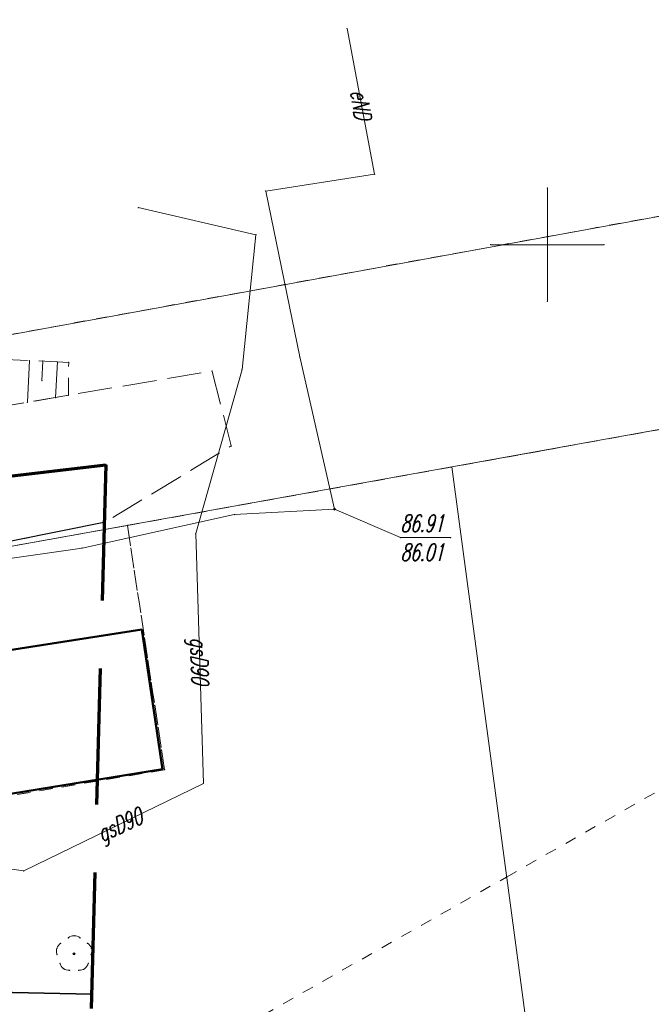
# Model space of a CAD drawing. Header units: metres. Extents: x 5537264 to 5541990, y 5958323 to 5965240.
# Tile 21 of 29: x 5539627 to 5539655, y 5961366 to 5961410. Entities that reach past the tile are written whole.
import ezdxf
from ezdxf.enums import TextEntityAlignment as Align

# ---------------------------------------------------------------- set-up
doc = ezdxf.new("R2010")
doc.units = ezdxf.units.M
for name, pattern in [('L_0_03', [1, 0.5, -0.5]), ('L_0_06', [2, 1.5, -0.5]), ('L_0_0C', [3, 2, -1]), ('L_0_15', [0])]:
    doc.linetypes.add(name, pattern=pattern)
doc.layers.get('0').update_dxf_attribs({"linetype": 'CONTINUOUS', "lineweight": 18})
for name, color, linetype, lineweight in [('000_Inne__niezydentyfikowane_', 7, 'CONTINUOUS', 18), ('217_kontur_klasyfikacyjny', 3, 'L_0_03', 18), ('218_kontur_uzytku_gruntowego', 3, 'L_0_03', 18), ('219_dzialka_ewidencyjna', 96, 'CONTINUOUS', 18), ('312_budynek_ewidencyjny', 7, 'CONTINUOUS', 50), ('drzewo_lisciaste', 7, 'CONTINUOUS', 18), ('jezdnia', 7, 'L_0_06', 18), ('kraweznik', 7, 'CONTINUOUS', 25), ('ogr', 7, 'L_0_15', 35), ('przewod_elektroenergetyczny_podziemny', 7, 'CONTINUOUS', 18), ('przewod_elektroenergetyczny_podziemny_Atr1', 7, 'CONTINUOUS', 18), ('przewod_gazowy', 7, 'CONTINUOUS', 18), ('przewod_gazowy_Atr1', 7, 'CONTINUOUS', 18), ('rzedna', 7, 'CONTINUOUS', 18), ('rzedna_Atr2', 7, 'CONTINUOUS', 18), ('rzedna_Atr3', 7, 'CONTINUOUS', 18), ('skarpa_nieumocniona', 7, 'L_0_06', 18), ('Wstawianie_ramki_sekcyjnej_z_opisem', 7, 'CONTINUOUS', 18), ('Zakres', 7, 'L_0_0C', 70)]:
    doc.layers.add(name, color=color, linetype=linetype, lineweight=lineweight)
doc.styles.get("Standard").update_dxf_attribs({"font": 'simplex.shx'})
doc.linetypes.add('L_0_15_SHX', pattern='A,0,-0.375,-0.75,-0.75,-0.75,-0.75,-0.75,[1,4073 CAD MZ Rusinowo Szkoła GG.6640.1081.2024.shx,S=0.05,R=0,X=0,Y=0],-0.75,-0.75,-0.75,-0.75,-0.375', length=7.5)

msp = doc.modelspace()

# ---------------------------------------------------------------- hatches: boundary and pattern name
at = {"layer": 'drzewo_lisciaste', "linetype": 'Continuous', "lineweight": 18}
msp.add_hatch(color=256, dxfattribs=at).paths.add_polyline_path([(5539629.13, 5961368.67, 1), (5539629.13, 5961368.77, 1)])
at = {"layer": 'rzedna', "linetype": 'Continuous', "lineweight": 18}
msp.add_hatch(color=256, dxfattribs=at).paths.add_polyline_path([(5539640.61, 5961388.295, 1), (5539640.61, 5961388.385, 1)])

# ---------------------------------------------------------------- linework, layer by layer
for p in [(5539641.17, 5961409.54), (5539642.38, 5961403.11), (5539637.58, 5961402.37), (5539650, 5961402.5), (5539631.96, 5961401.64), (5539637.15, 5961400.44), (5539647.5, 5961400), (5539652.5, 5961400), (5539650, 5961397.5), (5539627.16, 5961394.89), (5539627.75, 5961394.87), (5539628.39, 5961394.83), (5539628.89, 5961394.81), (5539639.08, 5961395.05), (5539635.21, 5961394.43), (5539636.54, 5961394.5), (5539627.71, 5961394.01), (5539627.07, 5961393.05), (5539628.31, 5961393.26), (5539628.88, 5961393.36), (5539636.06, 5961391.13), (5539630.53, 5961390.3), (5539640.61, 5961388.34), (5539640.61, 5961388.34), (5539636.19, 5961388.1), (5539630.51, 5961387.77), (5539631.48, 5961387.62), (5539634.49, 5961387.26), (5539643.52, 5961387.08), (5539645.728, 5961387.08), (5539629.48, 5961386.62), (5539632.11, 5961383.03), (5539632.11, 5961383.03), (5539633.03, 5961376.87), (5539633.03, 5961376.87), (5539633.12, 5961376.84), (5539634.83, 5961376.24), (5539626.91, 5961372.38), (5539648.2, 5961372.11), (5539628.542, 5961369.186), (5539628.869, 5961369.423), (5539629.13, 5961369.52), (5539629.391, 5961369.423), (5539629.718, 5961369.186), (5539628.37, 5961368.968), (5539628.381, 5961368.691), (5539629.13, 5961368.72), (5539629.879, 5961368.691), (5539629.89, 5961368.968), (5539628.506, 5961368.305), (5539629.754, 5961368.305), (5539628.66, 5961368.072), (5539628.929, 5961367.997), (5539629.331, 5961367.997), (5539629.6, 5961368.072), (5539629.9, 5961366.94)]:
    msp.add_point(p)
at = {"layer": '000_Inne__niezydentyfikowane_', "linetype": 'Continuous', "lineweight": 18, "flags": 128}
for points in [[(5539627.16, 5961394.89), (5539627.07, 5961393.05)], [(5539627.75, 5961394.87), (5539627.71, 5961394.01)], [(5539628.39, 5961394.83), (5539628.31, 5961393.26)]]:
    msp.add_lwpolyline(points, dxfattribs=at)
at = {"layer": '217_kontur_klasyfikacyjny', "lineweight": 18, "flags": 128}
for points in [[(5539682.16, 5961396.76), (5539645.79, 5961390.2)], [(5539648.2, 5961372.11), (5539683, 5961391.87)], [(5539645.79, 5961390.2), (5539631.48, 5961387.62)], [(5539631.48, 5961387.62), (5539633.12, 5961376.84)], [(5539633.12, 5961376.84), (5539616.75, 5961374.09)], [(5539634.87, 5961364.54), (5539648.2, 5961372.11)]]:
    msp.add_lwpolyline(points, dxfattribs=at)
at = {"layer": '218_kontur_uzytku_gruntowego', "lineweight": 18, "flags": 128}
for points in [[(5539702.41, 5961409.93), (5539621.78, 5961395.21)], [(5539682.16, 5961396.76), (5539645.79, 5961390.2)], [(5539645.79, 5961390.2), (5539682.16, 5961396.76)], [(5539648.2, 5961372.11), (5539683, 5961391.87)], [(5539645.79, 5961390.2), (5539631.48, 5961387.62)], [(5539631.48, 5961387.62), (5539645.79, 5961390.2)], [(5539631.48, 5961387.62), (5539577.42, 5961377.86)], [(5539577.42, 5961377.86), (5539631.48, 5961387.62)], [(5539631.48, 5961387.62), (5539633.12, 5961376.84)], [(5539633.12, 5961376.84), (5539631.48, 5961387.62)], [(5539633.12, 5961376.84), (5539616.75, 5961374.09)], [(5539616.75, 5961374.09), (5539633.12, 5961376.84)], [(5539634.87, 5961364.54), (5539648.2, 5961372.11)]]:
    msp.add_lwpolyline(points, dxfattribs=at)
at = {"layer": '219_dzialka_ewidencyjna', "linetype": 'Continuous', "lineweight": 18, "flags": 128}
for points in [[(5539702.41, 5961409.93), (5539621.78, 5961395.21)], [(5539682.16, 5961396.76), (5539645.79, 5961390.2)], [(5539577.42, 5961377.86), (5539645.79, 5961390.2)], [(5539645.79, 5961390.2), (5539649.19, 5961364.71)]]:
    msp.add_lwpolyline(points, dxfattribs=at)
at = {"layer": '312_budynek_ewidencyjny', "linetype": 'Continuous', "lineweight": 50, "flags": 128}
for points in [[(5539616.01, 5961380.52), (5539632.11, 5961383.03)], [(5539632.11, 5961383.03), (5539633.03, 5961376.87)], [(5539633.03, 5961376.87), (5539616.98, 5961374.26)]]:
    msp.add_lwpolyline(points, dxfattribs=at)
at = {"layer": 'drzewo_lisciaste', "lineweight": 18}
msp.add_circle((5539629.13, 5961368.72), 0.05, dxfattribs=at)
for centre, start, end in [((5539628.75, 5961368.844), 121.308, 202.548), ((5539629.13, 5961369.12), 49.272, 130.728), ((5539629.51, 5961368.844), 337.452, 58.692), ((5539628.895, 5961368.396), 193.221, 274.871), ((5539629.365, 5961368.396), 265.129, 346.779)]:
    msp.add_arc(centre, 0.4, start, end, dxfattribs=at)
at = {"layer": 'jezdnia', "lineweight": 18, "flags": 128}
msp.add_lwpolyline([(5539544.69, 5961378.1), (5539545.9, 5961378.28), (5539556.8, 5961380.23), (5539569.38, 5961382.62), (5539578.17, 5961384.3), (5539593.82, 5961387.17), (5539612.46, 5961390.54), (5539620.72, 5961391.88), (5539625.3, 5961392.75), (5539628.88, 5961393.36), (5539635.21, 5961394.43), (5539636.06, 5961391.13), (5539630.51, 5961387.77), (5539622.48, 5961386.14), (5539621.59, 5961385.94), (5539611.5, 5961384.04), (5539601.19, 5961382.2), (5539600.39, 5961379.94), (5539600.421, 5961375.87), (5539597.08, 5961375.38), (5539596.78, 5961379.29), (5539596.74, 5961379.47), (5539595.9, 5961380.82), (5539594.82, 5961381.1), (5539584.45, 5961379.33), (5539577.08, 5961377.89), (5539569.92, 5961376.56), (5539560.38, 5961374.69), (5539552.68, 5961373.7), (5539546.03, 5961371.76), (5539544.9, 5961369.91), (5539541.27, 5961367.82), (5539542.32, 5961378), (5539542.51, 5961379.21)], close=True, dxfattribs=at)
at = {"layer": 'kraweznik', "linetype": 'Continuous', "lineweight": 25, "flags": 128}
msp.add_lwpolyline([(5539630.51, 5961387.77), (5539622.48, 5961386.14), (5539621.59, 5961385.94), (5539611.5, 5961384.04), (5539601.19, 5961382.2), (5539600.39, 5961379.94), (5539600.421, 5961375.87)], dxfattribs=at)
at = {"layer": 'ogr', "linetype": 'CONTINUOUS', "lineweight": 35}
msp.add_line((5539629.9, 5961366.94), (5539623.368, 5961367.079), dxfattribs=at)
at = {"layer": 'ogr', "linetype": 'L_0_15_SHX', "lineweight": 35}
msp.add_line((5539629.9, 5961366.94), (5539623.368, 5961367.079), dxfattribs=at)
at = {"layer": 'przewod_elektroenergetyczny_podziemny', "linetype": 'Continuous', "lineweight": 18, "flags": 128}
msp.add_lwpolyline([(5539641.17, 5961409.54), (5539642.38, 5961403.11), (5539637.58, 5961402.37), (5539639.08, 5961395.05), (5539640.61, 5961388.34), (5539636.19, 5961388.1), (5539629.48, 5961386.62), (5539620, 5961385.27), (5539615.34, 5961384.63), (5539616.14, 5961379.68)], dxfattribs=at)
at = {"layer": 'przewod_gazowy', "linetype": 'Continuous', "lineweight": 18, "flags": 128}
msp.add_lwpolyline([(5539631.96, 5961401.64), (5539637.15, 5961400.44), (5539636.54, 5961394.5), (5539634.49, 5961387.26), (5539634.83, 5961376.24), (5539626.91, 5961372.38), (5539622.04, 5961373.05), (5539618.07, 5961372.06), (5539617.08, 5961369.4), (5539617.02, 5961366.51)], dxfattribs=at)
at = {"layer": 'rzedna', "lineweight": 18}
msp.add_circle((5539640.61, 5961388.34), 0.045, dxfattribs=at)
at = {"layer": 'rzedna_Atr2', "linetype": 'Continuous', "lineweight": 18, "flags": 128}
msp.add_lwpolyline([(5539640.61, 5961388.34), (5539643.52, 5961387.08), (5539645.728, 5961387.08)], dxfattribs=at)
at = {"layer": 'skarpa_nieumocniona', "lineweight": 18, "flags": 128}
msp.add_lwpolyline([(5539628.88, 5961393.36), (5539625.3, 5961392.75), (5539620.72, 5961391.88), (5539612.46, 5961390.54), (5539593.82, 5961387.17), (5539578.17, 5961384.3), (5539569.38, 5961382.62), (5539570.26, 5961385.81), (5539575.6, 5961386.87), (5539582.51, 5961388.03), (5539590.32, 5961389.62), (5539598.84, 5961391.08), (5539611.85, 5961393.57), (5539619.82, 5961395.27), (5539621.47, 5961395.18), (5539624.35, 5961395.03), (5539628.89, 5961394.81)], close=True, dxfattribs=at)
msp.add_lwpolyline([(5539628.88, 5961393.36), (5539625.3, 5961392.75), (5539620.72, 5961391.88), (5539612.46, 5961390.54), (5539593.82, 5961387.17), (5539578.17, 5961384.3), (5539569.38, 5961382.62), (5539570.26, 5961385.81), (5539575.6, 5961386.87), (5539582.51, 5961388.03), (5539590.32, 5961389.62), (5539598.84, 5961391.08), (5539611.85, 5961393.57), (5539619.82, 5961395.27), (5539621.47, 5961395.18), (5539624.35, 5961395.03), (5539628.89, 5961394.81)], close=True, dxfattribs=at)
at = {"layer": 'Wstawianie_ramki_sekcyjnej_z_opisem', "linetype": 'Continuous', "lineweight": 18, "flags": 128}
for points in [[(5539650, 5961397.5), (5539650, 5961402.5)], [(5539650, 5961397.5), (5539650, 5961402.5)], [(5539647.5, 5961400), (5539652.5, 5961400)], [(5539647.5, 5961400), (5539652.5, 5961400)]]:
    msp.add_lwpolyline(points, dxfattribs=at)
at = {"layer": 'Zakres', "lineweight": 70, "ltscale": 3, "flags": 128}
msp.add_lwpolyline([(5539630.53, 5961390.3), (5539628.94, 5961331.74), (5539600.56, 5961283.04), (5539537.62, 5961279.94), (5539520.78, 5961299.6), (5539520.6, 5961305.18), (5539524.89, 5961364.28), (5539536.45, 5961379.17)], close=True, dxfattribs=at)

# ---------------------------------------------------------------- texts
at = {"layer": 'przewod_elektroenergetyczny_podziemny_Atr1', "lineweight": 15, "oblique": 15, "width": 0.66}
msp.add_text('eND', height=0.75, rotation=-81, dxfattribs=at).set_placement((5539642.05, 5961406.888), align=Align.TOP_LEFT)
at = {"layer": 'przewod_gazowy_Atr1', "lineweight": 15, "oblique": 15, "width": 0.66}
for rotation, p in [(271.8, (5539635.005, 5961382.692)), (24.4, (5539630.045, 5961374.332))]:
    msp.add_text('gsD90', height=0.75, rotation=rotation, dxfattribs=at).set_placement(p, align=Align.TOP_LEFT)
at = {"layer": 'rzedna_Atr2', "lineweight": 15, "oblique": 15, "width": 0.66}
msp.add_text('86.91', height=0.75, dxfattribs=at).set_placement((5539643.52, 5961388.088), align=Align.TOP_LEFT)
at = {"layer": 'rzedna_Atr3', "lineweight": 15, "oblique": 15, "width": 0.66}
msp.add_text('86.01', height=0.75, dxfattribs=at).set_placement((5539643.52, 5961386.812), align=Align.TOP_LEFT)

doc.saveas('drawing.dxf')
